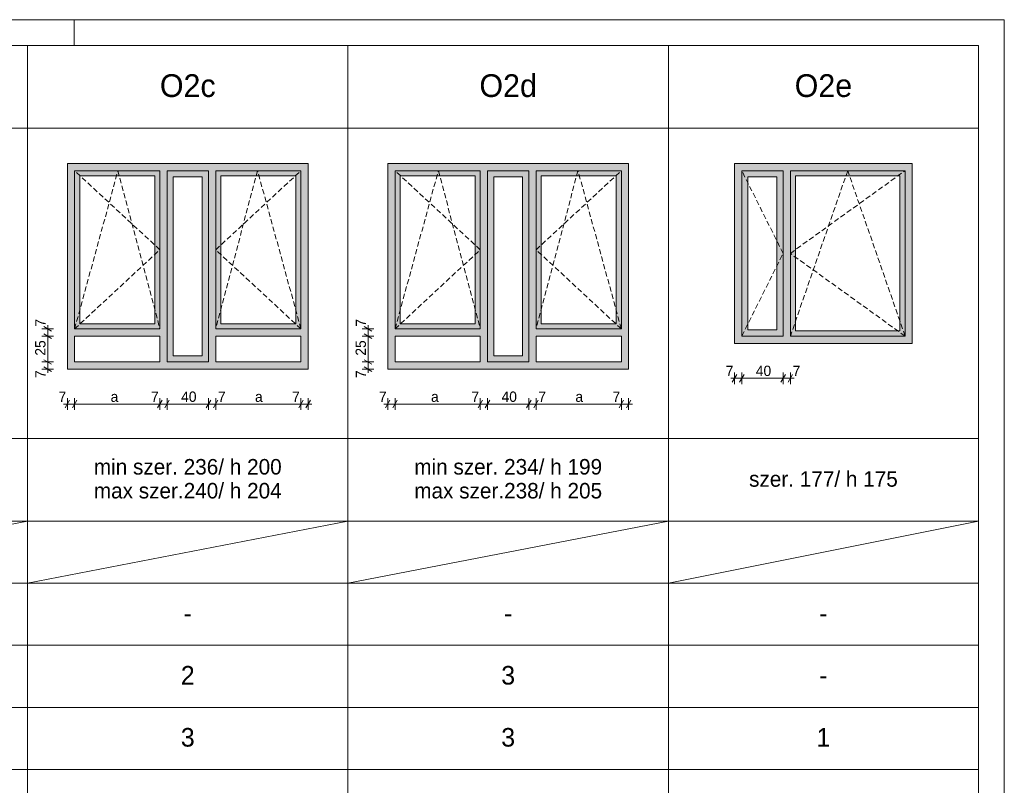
# Model space of a CAD drawing. Extents: x -11111 to 81789, y 5521 to 20371.
# Tile 3 of 13: x 263 to 9789, y 12967 to 20371. Entities that reach past the tile are written whole.
import ezdxf

# ---------------------------------------------------------------- set-up
doc = ezdxf.new("R2010")
doc.units = 0
doc.header["$MEASUREMENT"] = 0
doc.linetypes.add('Krawędzie ukryte', pattern=[75, 50, -25])
for name, color, linetype, lineweight in [('Arch okna_Nr_Pióra__20', 1, 'Continuous', 20), ('Arch okna_Nr_Pióra__5', 7, 'Continuous', 13), ('Arch opisy okien_Nr_Pióra__1', 7, 'Continuous', 25), ('Arch opisy_Nr_Pióra__21', 7, 'Continuous', 13), ('ARCH TABELA_Nr_Pióra__21', 7, 'Continuous', 13), ('Arch wymiary_Nr_Pióra__5', 7, 'Continuous', 13), ('INWENT.ŚCIANY_Nr_Pióra__5', 7, 'Continuous', 13)]:
    doc.layers.add(name, color=color, linetype=linetype, lineweight=lineweight)
for name, color, linetype, lineweight, true_color in [('Arch okna_Nr_Pióra__82', 7, 'Continuous', 20, 0xaaaaaa), ('Arch okna_Nr_Pióra__84', 7, 'Continuous', 15, 0x41c341), ('Arch okna_Nr_Pióra__86', 7, 'Continuous', 20, 0x5879c7)]:
    doc.layers.add(name, color=color, linetype=linetype, lineweight=lineweight, true_color=true_color)
doc.layers.add('Arch wymiary', color=7, linetype='Continuous')
doc.styles.add('GENERATED_STYLE_1', font='txt')
doc.styles.add('GENERATED_STYLE_2', font='txt')
doc.styles.add('GENERATED_STYLE_3', font='txt')
doc.dimstyles.new('GENERATED_STYLE__1', dxfattribs={"dimtxt": 100, "dimasz": 57, "dimexe": 0.18, "dimexo": 0, "dimgap": 0.09, "dimtad": 1, "dimtih": 1, "dimtoh": 1, "dimdec": 0, "dimlfac": 0.1, "dimzin": 0, "dimdsep": 46, "dimtxsty": 'GENERATED_STYLE_1', "dimblk": 'ARROWHEAD_2', "dimblk1": 'ARROWHEAD_2', "dimblk2": 'ARROWHEAD_2', "dimcen": 0.09, "dimclrd": 7, "dimclre": 7, "dimclrt": 7, "dimadec": 0, "dimazin": 0, "dimtfac": 1, "dimtdec": 4, "dimtmove": 0, "dimatfit": 3, "dimfxl": 0, "dimtolj": 1, "dimtzin": 0, "dimarcsym": 0})
doc.dimstyles.new('GENERATED_STYLE__2', dxfattribs={"dimtxt": 100, "dimasz": 57, "dimexe": 0.18, "dimexo": 0, "dimgap": 0.09, "dimtad": 1, "dimdec": 0, "dimlfac": 0.1, "dimzin": 0, "dimdsep": 46, "dimtxsty": 'GENERATED_STYLE_1', "dimblk": 'ARROWHEAD_2', "dimblk1": 'ARROWHEAD_2', "dimblk2": 'ARROWHEAD_2', "dimcen": 0.09, "dimclrd": 7, "dimclre": 7, "dimclrt": 7, "dimadec": 0, "dimazin": 0, "dimtfac": 1, "dimtdec": 4, "dimtmove": 0, "dimatfit": 3, "dimfxl": 0, "dimtolj": 1, "dimtzin": 0, "dimarcsym": 0})

# ---------------------------------------------------------------- blocks, each defined once
blk = doc.blocks.new('*D62')
at = {"layer": 'Arch wymiary_Nr_Pióra__5', "linetype": 'Continuous'}
for p, q in [((745.7, 16691), (702.4, 16616)), ((724.1, 16597.2), (724.1, 16709.7)), ((815.7, 16691), (772.4, 16616)), ((794.1, 16597.2), (794.1, 16709.7)), ((687.4, 16653.5), (724.1, 16653.5)), ((724.1, 16653.5), (794.1, 16653.5))]:
    blk.add_line(p, q, dxfattribs=at)
at = {"layer": 'Arch wymiary_Nr_Pióra__5', "char_height": 100, "attachment_point": 7, "style": 'GENERATED_STYLE_1'}
for s, insert in [('{7}', (638.4, 16673.5)), ('{a}', (1142.6, 16673.5)), ('{7}', (1533.4, 16673.5)), ('{40}', (1825.1, 16673.5)), ('{7}', (2180.8, 16673.5)), ('{a}', (2539.6, 16673.5)), ('{7}', (2898.4, 16673.5))]:
    blk.add_mtext(s, dxfattribs=dict(at, insert=insert))
blk = doc.blocks.new('ARROWHEAD_2')
at = {"color": 0, "linetype": 'Continuous', "lineweight": 0}
for p, q in [((0, 0), (-1, 0)), ((-0.38, -0.66), (0.38, 0.66))]:
    blk.add_line(p, q, dxfattribs=at)
blk = doc.blocks.new('*D63')
at = {"layer": 'Arch wymiary_Nr_Pióra__5', "linetype": 'Continuous'}
for p, q in [((815.7, 16691), (772.4, 16616)), ((794.1, 16597.2), (794.1, 16709.7)), ((1640.7, 16691), (1597.4, 16616)), ((1619.1, 16597.2), (1619.1, 16709.7)), ((794.1, 16653.5), (1619.1, 16653.5))]:
    blk.add_line(p, q, dxfattribs=at)
at = {"layer": 'Arch wymiary_Nr_Pióra__5', "char_height": 100, "attachment_point": 7, "style": 'GENERATED_STYLE_1'}
for s, insert in [('{7}', (638.4, 16673.5)), ('{a}', (1142.6, 16673.5)), ('{7}', (1533.4, 16673.5)), ('{40}', (1825.1, 16673.5)), ('{7}', (2180.8, 16673.5)), ('{a}', (2539.6, 16673.5)), ('{7}', (2898.4, 16673.5))]:
    blk.add_mtext(s, dxfattribs=dict(at, insert=insert))
blk = doc.blocks.new('*D64')
at = {"layer": 'Arch wymiary_Nr_Pióra__5', "linetype": 'Continuous'}
for p, q in [((1640.7, 16691), (1597.4, 16616)), ((1619.1, 16597.2), (1619.1, 16709.7)), ((1710.7, 16691), (1667.4, 16616)), ((1689.1, 16597.2), (1689.1, 16709.7)), ((1619.1, 16653.5), (1689.1, 16653.5))]:
    blk.add_line(p, q, dxfattribs=at)
at = {"layer": 'Arch wymiary_Nr_Pióra__5', "char_height": 100, "attachment_point": 7, "style": 'GENERATED_STYLE_1'}
for s, insert in [('{7}', (638.4, 16673.5)), ('{a}', (1142.6, 16673.5)), ('{7}', (1533.4, 16673.5)), ('{40}', (1825.1, 16673.5)), ('{7}', (2180.8, 16673.5)), ('{a}', (2539.6, 16673.5)), ('{7}', (2898.4, 16673.5))]:
    blk.add_mtext(s, dxfattribs=dict(at, insert=insert))
blk = doc.blocks.new('*D65')
at = {"layer": 'Arch wymiary_Nr_Pióra__5', "linetype": 'Continuous'}
for p, q in [((1710.7, 16691), (1667.4, 16616)), ((1689.1, 16597.2), (1689.1, 16709.7)), ((2110.7, 16691), (2067.4, 16616)), ((2089.1, 16597.2), (2089.1, 16709.7)), ((1689.1, 16653.5), (2089.1, 16653.5))]:
    blk.add_line(p, q, dxfattribs=at)
at = {"layer": 'Arch wymiary_Nr_Pióra__5', "char_height": 100, "attachment_point": 7, "style": 'GENERATED_STYLE_1'}
for s, insert in [('{7}', (638.4, 16673.5)), ('{a}', (1142.6, 16673.5)), ('{7}', (1533.4, 16673.5)), ('{40}', (1825.1, 16673.5)), ('{7}', (2180.8, 16673.5)), ('{a}', (2539.6, 16673.5)), ('{7}', (2898.4, 16673.5))]:
    blk.add_mtext(s, dxfattribs=dict(at, insert=insert))
blk = doc.blocks.new('*D66')
at = {"layer": 'Arch wymiary_Nr_Pióra__5', "linetype": 'Continuous'}
for p, q in [((2110.7, 16691), (2067.4, 16616)), ((2089.1, 16597.2), (2089.1, 16709.7)), ((2180.7, 16691), (2137.4, 16616)), ((2159.1, 16597.2), (2159.1, 16709.7)), ((2089.1, 16653.5), (2159.1, 16653.5))]:
    blk.add_line(p, q, dxfattribs=at)
at = {"layer": 'Arch wymiary_Nr_Pióra__5', "char_height": 100, "attachment_point": 7, "style": 'GENERATED_STYLE_1'}
for s, insert in [('{7}', (638.4, 16673.5)), ('{a}', (1142.6, 16673.5)), ('{7}', (1533.4, 16673.5)), ('{40}', (1825.1, 16673.5)), ('{7}', (2180.8, 16673.5)), ('{a}', (2539.6, 16673.5)), ('{7}', (2898.4, 16673.5))]:
    blk.add_mtext(s, dxfattribs=dict(at, insert=insert))
blk = doc.blocks.new('*D67')
at = {"layer": 'Arch wymiary_Nr_Pióra__5', "linetype": 'Continuous'}
for p, q in [((2180.7, 16691), (2137.4, 16616)), ((2159.1, 16597.2), (2159.1, 16709.7)), ((3005.7, 16691), (2962.4, 16616)), ((2984.1, 16597.2), (2984.1, 16709.7)), ((2159.1, 16653.5), (2984.1, 16653.5))]:
    blk.add_line(p, q, dxfattribs=at)
at = {"layer": 'Arch wymiary_Nr_Pióra__5', "char_height": 100, "attachment_point": 7, "style": 'GENERATED_STYLE_1'}
for s, insert in [('{7}', (638.4, 16673.5)), ('{a}', (1142.6, 16673.5)), ('{7}', (1533.4, 16673.5)), ('{40}', (1825.1, 16673.5)), ('{7}', (2180.8, 16673.5)), ('{a}', (2539.6, 16673.5)), ('{7}', (2898.4, 16673.5))]:
    blk.add_mtext(s, dxfattribs=dict(at, insert=insert))
blk = doc.blocks.new('*D68')
at = {"layer": 'Arch wymiary_Nr_Pióra__5', "linetype": 'Continuous'}
for p, q in [((3005.7, 16691), (2962.4, 16616)), ((2984.1, 16597.2), (2984.1, 16709.7)), ((3032.4, 16616), (3075.7, 16691)), ((3054.1, 16597.2), (3054.1, 16709.7)), ((2984.1, 16653.5), (3054.1, 16653.5)), ((3054.1, 16653.5), (3090.8, 16653.5))]:
    blk.add_line(p, q, dxfattribs=at)
at = {"layer": 'Arch wymiary_Nr_Pióra__5', "char_height": 100, "attachment_point": 7, "style": 'GENERATED_STYLE_1'}
for s, insert in [('{7}', (638.4, 16673.5)), ('{a}', (1142.6, 16673.5)), ('{7}', (1533.4, 16673.5)), ('{40}', (1825.1, 16673.5)), ('{7}', (2180.8, 16673.5)), ('{a}', (2539.6, 16673.5)), ('{7}', (2898.4, 16673.5))]:
    blk.add_mtext(s, dxfattribs=dict(at, insert=insert))
blk = doc.blocks.new('*D69')
at = {"layer": 'Arch wymiary_Nr_Pióra__5', "linetype": 'Continuous'}
for p, q in [((590.2, 17060.6), (477.7, 17060.6)), ((496.5, 17082.3), (571.5, 17039)), ((534, 16990.6), (534, 17060.6)), ((590.2, 16990.6), (477.7, 16990.6)), ((496.5, 17012.3), (571.5, 16969)), ((534, 16954), (534, 16990.6))]:
    blk.add_line(p, q, dxfattribs=at)
at = {"layer": 'Arch wymiary_Nr_Pióra__5', "char_height": 100, "attachment_point": 7, "rotation": 90, "style": 'GENERATED_STYLE_1'}
for s, insert in [('{7}', (514, 17402.3)), ('{25}', (514, 17121.6)), ('{7}', (514, 16905))]:
    blk.add_mtext(s, dxfattribs=dict(at, insert=insert))
blk = doc.blocks.new('*D70')
at = {"layer": 'Arch wymiary_Nr_Pióra__5', "linetype": 'Continuous'}
for p, q in [((590.2, 17310.6), (477.7, 17310.6)), ((496.5, 17332.3), (571.5, 17289)), ((534, 17060.6), (534, 17310.6)), ((590.2, 17060.6), (477.7, 17060.6)), ((496.5, 17082.3), (571.5, 17039))]:
    blk.add_line(p, q, dxfattribs=at)
at = {"layer": 'Arch wymiary_Nr_Pióra__5', "char_height": 100, "attachment_point": 7, "rotation": 90, "style": 'GENERATED_STYLE_1'}
for s, insert in [('{7}', (514, 17402.3)), ('{25}', (514, 17121.6)), ('{7}', (514, 16905))]:
    blk.add_mtext(s, dxfattribs=dict(at, insert=insert))
blk = doc.blocks.new('*D71')
at = {"layer": 'Arch wymiary_Nr_Pióra__5', "linetype": 'Continuous'}
for p, q in [((590.2, 17380.6), (477.7, 17380.6)), ((571.5, 17359), (496.5, 17402.3)), ((534, 17380.6), (534, 17417.3)), ((534, 17310.6), (534, 17380.6)), ((590.2, 17310.6), (477.7, 17310.6)), ((496.5, 17332.3), (571.5, 17289))]:
    blk.add_line(p, q, dxfattribs=at)
at = {"layer": 'Arch wymiary_Nr_Pióra__5', "char_height": 100, "attachment_point": 7, "rotation": 90, "style": 'GENERATED_STYLE_1'}
for s, insert in [('{7}', (514, 17402.3)), ('{25}', (514, 17121.6)), ('{7}', (514, 16905))]:
    blk.add_mtext(s, dxfattribs=dict(at, insert=insert))
blk = doc.blocks.new('*D72')
at = {"layer": 'Arch wymiary_Nr_Pióra__5', "linetype": 'Continuous'}
for p, q in [((3845.7, 16691), (3802.4, 16616)), ((3824.1, 16597.2), (3824.1, 16709.7)), ((3915.7, 16691), (3872.4, 16616)), ((3894.1, 16597.2), (3894.1, 16709.7)), ((3787.4, 16653.5), (3824.1, 16653.5)), ((3824.1, 16653.5), (3894.1, 16653.5))]:
    blk.add_line(p, q, dxfattribs=at)
at = {"layer": 'Arch wymiary_Nr_Pióra__5', "char_height": 100, "attachment_point": 7, "style": 'GENERATED_STYLE_1'}
for s, insert in [('{7}', (3738.4, 16673.5)), ('{a}', (4242.6, 16673.5)), ('{7}', (4633.4, 16673.5)), ('{40}', (4925.1, 16673.5)), ('{7}', (5280.8, 16673.5)), ('{a}', (5639.6, 16673.5)), ('{7}', (5998.4, 16673.5))]:
    blk.add_mtext(s, dxfattribs=dict(at, insert=insert))
blk = doc.blocks.new('*D73')
at = {"layer": 'Arch wymiary_Nr_Pióra__5', "linetype": 'Continuous'}
for p, q in [((3915.7, 16691), (3872.4, 16616)), ((3894.1, 16597.2), (3894.1, 16709.7)), ((4740.7, 16691), (4697.4, 16616)), ((4719.1, 16597.2), (4719.1, 16709.7)), ((3894.1, 16653.5), (4719.1, 16653.5))]:
    blk.add_line(p, q, dxfattribs=at)
at = {"layer": 'Arch wymiary_Nr_Pióra__5', "char_height": 100, "attachment_point": 7, "style": 'GENERATED_STYLE_1'}
for s, insert in [('{7}', (3738.4, 16673.5)), ('{a}', (4242.6, 16673.5)), ('{7}', (4633.4, 16673.5)), ('{40}', (4925.1, 16673.5)), ('{7}', (5280.8, 16673.5)), ('{a}', (5639.6, 16673.5)), ('{7}', (5998.4, 16673.5))]:
    blk.add_mtext(s, dxfattribs=dict(at, insert=insert))
blk = doc.blocks.new('*D74')
at = {"layer": 'Arch wymiary_Nr_Pióra__5', "linetype": 'Continuous'}
for p, q in [((4740.7, 16691), (4697.4, 16616)), ((4719.1, 16597.2), (4719.1, 16709.7)), ((4810.7, 16691), (4767.4, 16616)), ((4789.1, 16597.2), (4789.1, 16709.7)), ((4719.1, 16653.5), (4789.1, 16653.5))]:
    blk.add_line(p, q, dxfattribs=at)
at = {"layer": 'Arch wymiary_Nr_Pióra__5', "char_height": 100, "attachment_point": 7, "style": 'GENERATED_STYLE_1'}
for s, insert in [('{7}', (3738.4, 16673.5)), ('{a}', (4242.6, 16673.5)), ('{7}', (4633.4, 16673.5)), ('{40}', (4925.1, 16673.5)), ('{7}', (5280.8, 16673.5)), ('{a}', (5639.6, 16673.5)), ('{7}', (5998.4, 16673.5))]:
    blk.add_mtext(s, dxfattribs=dict(at, insert=insert))
blk = doc.blocks.new('*D75')
at = {"layer": 'Arch wymiary_Nr_Pióra__5', "linetype": 'Continuous'}
for p, q in [((4810.7, 16691), (4767.4, 16616)), ((4789.1, 16597.2), (4789.1, 16709.7)), ((5210.7, 16691), (5167.4, 16616)), ((5189.1, 16597.2), (5189.1, 16709.7)), ((4789.1, 16653.5), (5189.1, 16653.5))]:
    blk.add_line(p, q, dxfattribs=at)
at = {"layer": 'Arch wymiary_Nr_Pióra__5', "char_height": 100, "attachment_point": 7, "style": 'GENERATED_STYLE_1'}
for s, insert in [('{7}', (3738.4, 16673.5)), ('{a}', (4242.6, 16673.5)), ('{7}', (4633.4, 16673.5)), ('{40}', (4925.1, 16673.5)), ('{7}', (5280.8, 16673.5)), ('{a}', (5639.6, 16673.5)), ('{7}', (5998.4, 16673.5))]:
    blk.add_mtext(s, dxfattribs=dict(at, insert=insert))
blk = doc.blocks.new('*D76')
at = {"layer": 'Arch wymiary_Nr_Pióra__5', "linetype": 'Continuous'}
for p, q in [((5210.7, 16691), (5167.4, 16616)), ((5189.1, 16597.2), (5189.1, 16709.7)), ((5280.7, 16691), (5237.4, 16616)), ((5259.1, 16597.2), (5259.1, 16709.7)), ((5189.1, 16653.5), (5259.1, 16653.5))]:
    blk.add_line(p, q, dxfattribs=at)
at = {"layer": 'Arch wymiary_Nr_Pióra__5', "char_height": 100, "attachment_point": 7, "style": 'GENERATED_STYLE_1'}
for s, insert in [('{7}', (3738.4, 16673.5)), ('{a}', (4242.6, 16673.5)), ('{7}', (4633.4, 16673.5)), ('{40}', (4925.1, 16673.5)), ('{7}', (5280.8, 16673.5)), ('{a}', (5639.6, 16673.5)), ('{7}', (5998.4, 16673.5))]:
    blk.add_mtext(s, dxfattribs=dict(at, insert=insert))
blk = doc.blocks.new('*D77')
at = {"layer": 'Arch wymiary_Nr_Pióra__5', "linetype": 'Continuous'}
for p, q in [((5280.7, 16691), (5237.4, 16616)), ((5259.1, 16597.2), (5259.1, 16709.7)), ((6105.7, 16691), (6062.4, 16616)), ((6084.1, 16597.2), (6084.1, 16709.7)), ((5259.1, 16653.5), (6084.1, 16653.5))]:
    blk.add_line(p, q, dxfattribs=at)
at = {"layer": 'Arch wymiary_Nr_Pióra__5', "char_height": 100, "attachment_point": 7, "style": 'GENERATED_STYLE_1'}
for s, insert in [('{7}', (3738.4, 16673.5)), ('{a}', (4242.6, 16673.5)), ('{7}', (4633.4, 16673.5)), ('{40}', (4925.1, 16673.5)), ('{7}', (5280.8, 16673.5)), ('{a}', (5639.6, 16673.5)), ('{7}', (5998.4, 16673.5))]:
    blk.add_mtext(s, dxfattribs=dict(at, insert=insert))
blk = doc.blocks.new('*D78')
at = {"layer": 'Arch wymiary_Nr_Pióra__5', "linetype": 'Continuous'}
for p, q in [((6105.7, 16691), (6062.4, 16616)), ((6084.1, 16597.2), (6084.1, 16709.7)), ((6132.4, 16616), (6175.7, 16691)), ((6154.1, 16597.2), (6154.1, 16709.7)), ((6084.1, 16653.5), (6154.1, 16653.5)), ((6154.1, 16653.5), (6190.8, 16653.5))]:
    blk.add_line(p, q, dxfattribs=at)
at = {"layer": 'Arch wymiary_Nr_Pióra__5', "char_height": 100, "attachment_point": 7, "style": 'GENERATED_STYLE_1'}
for s, insert in [('{7}', (3738.4, 16673.5)), ('{a}', (4242.6, 16673.5)), ('{7}', (4633.4, 16673.5)), ('{40}', (4925.1, 16673.5)), ('{7}', (5280.8, 16673.5)), ('{a}', (5639.6, 16673.5)), ('{7}', (5998.4, 16673.5))]:
    blk.add_mtext(s, dxfattribs=dict(at, insert=insert))
blk = doc.blocks.new('*D79')
at = {"layer": 'Arch wymiary_Nr_Pióra__5', "linetype": 'Continuous'}
for p, q in [((3690.2, 17060.6), (3577.7, 17060.6)), ((3596.5, 17082.3), (3671.5, 17039)), ((3634, 16990.6), (3634, 17060.6)), ((3690.2, 16990.6), (3577.7, 16990.6)), ((3596.5, 17012.3), (3671.5, 16969)), ((3634, 16954), (3634, 16990.6))]:
    blk.add_line(p, q, dxfattribs=at)
at = {"layer": 'Arch wymiary_Nr_Pióra__5', "char_height": 100, "attachment_point": 7, "rotation": 90, "style": 'GENERATED_STYLE_1'}
for s, insert in [('{7}', (3614, 17402.3)), ('{25}', (3614, 17121.6)), ('{7}', (3614, 16905))]:
    blk.add_mtext(s, dxfattribs=dict(at, insert=insert))
blk = doc.blocks.new('*D80')
at = {"layer": 'Arch wymiary_Nr_Pióra__5', "linetype": 'Continuous'}
for p, q in [((3690.2, 17310.6), (3577.7, 17310.6)), ((3596.5, 17332.3), (3671.5, 17289)), ((3634, 17060.6), (3634, 17310.6)), ((3690.2, 17060.6), (3577.7, 17060.6)), ((3596.5, 17082.3), (3671.5, 17039))]:
    blk.add_line(p, q, dxfattribs=at)
at = {"layer": 'Arch wymiary_Nr_Pióra__5', "char_height": 100, "attachment_point": 7, "rotation": 90, "style": 'GENERATED_STYLE_1'}
for s, insert in [('{7}', (3614, 17402.3)), ('{25}', (3614, 17121.6)), ('{7}', (3614, 16905))]:
    blk.add_mtext(s, dxfattribs=dict(at, insert=insert))
blk = doc.blocks.new('*D81')
at = {"layer": 'Arch wymiary_Nr_Pióra__5', "linetype": 'Continuous'}
for p, q in [((3690.2, 17380.6), (3577.7, 17380.6)), ((3671.5, 17359), (3596.5, 17402.3)), ((3634, 17380.6), (3634, 17417.3)), ((3634, 17310.6), (3634, 17380.6)), ((3690.2, 17310.6), (3577.7, 17310.6)), ((3596.5, 17332.3), (3671.5, 17289))]:
    blk.add_line(p, q, dxfattribs=at)
at = {"layer": 'Arch wymiary_Nr_Pióra__5', "char_height": 100, "attachment_point": 7, "rotation": 90, "style": 'GENERATED_STYLE_1'}
for s, insert in [('{7}', (3614, 17402.3)), ('{25}', (3614, 17121.6)), ('{7}', (3614, 16905))]:
    blk.add_mtext(s, dxfattribs=dict(at, insert=insert))
blk = doc.blocks.new('*D82')
at = {"layer": 'Arch wymiary_Nr_Pióra__5', "linetype": 'Continuous'}
for p, q in [((7179.1, 16847.2), (7179.1, 16959.7)), ((7249.1, 16847.2), (7249.1, 16959.7)), ((7142.4, 16903.5), (7179.1, 16903.5)), ((7200.7, 16941), (7157.4, 16866)), ((7179.1, 16903.5), (7249.1, 16903.5)), ((7270.7, 16941), (7227.4, 16866))]:
    blk.add_line(p, q, dxfattribs=at)
at = {"layer": 'Arch wymiary_Nr_Pióra__5', "char_height": 100, "attachment_point": 7, "style": 'GENERATED_STYLE_1'}
for s, insert in [('{7}', (7093.4, 16923.5)), ('{40}', (7385.1, 16923.5)), ('{7}', (7740.8, 16923.5))]:
    blk.add_mtext(s, dxfattribs=dict(at, insert=insert))
blk = doc.blocks.new('*D83')
at = {"layer": 'Arch wymiary_Nr_Pióra__5', "linetype": 'Continuous'}
for p, q in [((7249.1, 16847.2), (7249.1, 16959.7)), ((7649.1, 16847.2), (7649.1, 16959.7)), ((7270.7, 16941), (7227.4, 16866)), ((7249.1, 16903.5), (7649.1, 16903.5)), ((7670.7, 16941), (7627.4, 16866))]:
    blk.add_line(p, q, dxfattribs=at)
at = {"layer": 'Arch wymiary_Nr_Pióra__5', "char_height": 100, "attachment_point": 7, "style": 'GENERATED_STYLE_1'}
for s, insert in [('{7}', (7093.4, 16923.5)), ('{40}', (7385.1, 16923.5)), ('{7}', (7740.8, 16923.5))]:
    blk.add_mtext(s, dxfattribs=dict(at, insert=insert))
blk = doc.blocks.new('*D84')
at = {"layer": 'Arch wymiary_Nr_Pióra__5', "linetype": 'Continuous'}
for p, q in [((7649.1, 16847.2), (7649.1, 16959.7)), ((7719.1, 16847.2), (7719.1, 16959.7)), ((7670.7, 16941), (7627.4, 16866)), ((7649.1, 16903.5), (7719.1, 16903.5)), ((7697.4, 16866), (7740.7, 16941)), ((7719.1, 16903.5), (7755.8, 16903.5))]:
    blk.add_line(p, q, dxfattribs=at)
at = {"layer": 'Arch wymiary_Nr_Pióra__5', "char_height": 100, "attachment_point": 7, "style": 'GENERATED_STYLE_1'}
for s, insert in [('{7}', (7093.4, 16923.5)), ('{40}', (7385.1, 16923.5)), ('{7}', (7740.8, 16923.5))]:
    blk.add_mtext(s, dxfattribs=dict(at, insert=insert))

msp = doc.modelspace()

# ---------------------------------------------------------------- hatches: boundary and pattern name
at = {"layer": 'Arch okna_Nr_Pióra__20', "linetype": 'Continuous'}
h = msp.add_hatch(color=256, dxfattribs=at)
h.paths.add_polyline_path([(1689.1, 17060.6), (2089.1, 17060.6), (2089.1, 18910.6), (1689.1, 18910.6)], flags=0)
h.paths.add_polyline_path([(1749.1, 18850.6), (1749.1, 17120.6), (2029.1, 17120.6), (2029.1, 18850.6)], flags=0)
at = {"layer": 'Arch okna_Nr_Pióra__82', "linetype": 'Continuous'}
h = msp.add_hatch(color=256, dxfattribs=at)
h.paths.add_polyline_path([(724.1, 16990.6), (3054.1, 16990.6), (3054.1, 18980.6), (724.1, 18980.6)], flags=0)
h.paths.add_polyline_path([(1619.1, 17060.6), (794.1, 17060.6), (794.1, 17310.6), (1619.1, 17310.6)], flags=0)
h.paths.add_polyline_path([(1569.1, 17430.6), (844.1, 17430.6), (844.1, 18860.6), (1569.1, 18860.6)], flags=0)
h.paths.add_polyline_path([(2089.1, 17060.6), (1689.1, 17060.6), (1689.1, 18910.6), (2089.1, 18910.6)], flags=0)
h.paths.add_polyline_path([(2159.1, 17310.6), (2984.1, 17310.6), (2984.1, 17060.6), (2159.1, 17060.6)], flags=0)
h.paths.add_polyline_path([(2934.1, 17430.6), (2209.1, 17430.6), (2209.1, 18860.6), (2934.1, 18860.6)], flags=0)
h = msp.add_hatch(color=256, dxfattribs=at)
h.paths.add_polyline_path([(3824.1, 16990.6), (6154.1, 16990.6), (6154.1, 18980.6), (3824.1, 18980.6)], flags=0)
h.paths.add_polyline_path([(4719.1, 17060.6), (3894.1, 17060.6), (3894.1, 17310.6), (4719.1, 17310.6)], flags=0)
h.paths.add_polyline_path([(4669.1, 17430.6), (3944.1, 17430.6), (3944.1, 18860.6), (4669.1, 18860.6)], flags=0)
h.paths.add_polyline_path([(5189.1, 17060.6), (4789.1, 17060.6), (4789.1, 18910.6), (5189.1, 18910.6)], flags=0)
h.paths.add_polyline_path([(5259.1, 17310.6), (6084.1, 17310.6), (6084.1, 17060.6), (5259.1, 17060.6)], flags=0)
h.paths.add_polyline_path([(6034.1, 17430.6), (5309.1, 17430.6), (5309.1, 18860.6), (6034.1, 18860.6)], flags=0)
h = msp.add_hatch(color=256, dxfattribs=at)
h.paths.add_polyline_path([(8899.1, 17240.6), (8899.1, 18980.6), (7179.1, 18980.6), (7179.1, 17240.6)], flags=0)
h.paths.add_polyline_path([(7649.1, 17310.6), (7249.1, 17310.6), (7249.1, 18910.6), (7649.1, 18910.6)], flags=0)
h.paths.add_polyline_path([(8779.1, 17360.6), (7769.1, 17360.6), (7769.1, 18860.6), (8779.1, 18860.6)], flags=0)
at = {"layer": 'Arch okna_Nr_Pióra__84', "linetype": 'Continuous'}
h = msp.add_hatch(color=256, dxfattribs=at)
h.paths.add_polyline_path([(7249.1, 17310.6), (7649.1, 17310.6), (7649.1, 18910.6), (7249.1, 18910.6)], flags=0)
h.paths.add_polyline_path([(7309.1, 18850.6), (7309.1, 17370.6), (7589.1, 17370.6), (7589.1, 18850.6)], flags=0)
at = {"layer": 'Arch okna_Nr_Pióra__86', "linetype": 'Continuous'}
h = msp.add_hatch(color=256, dxfattribs=at)
h.paths.add_polyline_path([(4789.1, 17060.6), (5189.1, 17060.6), (5189.1, 18910.6), (4789.1, 18910.6)], flags=0)
h.paths.add_polyline_path([(4849.1, 18850.6), (4849.1, 17120.6), (5129.1, 17120.6), (5129.1, 18850.6)], flags=0)

# ---------------------------------------------------------------- linework, layer by layer
at = {"layer": 'Arch okna_Nr_Pióra__5', "linetype": 'Krawędzie ukryte'}
for p, q in [((1619.1, 18145.6), (794.1, 18910.6)), ((794.1, 17380.6), (1214.1, 18910.6)), ((1214.1, 18910.6), (1619.1, 17380.6)), ((2564.1, 18910.6), (2159.1, 17380.6)), ((2159.1, 18145.6), (2984.1, 18910.6)), ((2984.1, 17380.6), (2564.1, 18910.6)), ((4719.1, 18145.6), (3894.1, 18910.6)), ((3894.1, 17380.6), (4314.1, 18910.6)), ((4314.1, 18910.6), (4719.1, 17380.6)), ((5664.1, 18910.6), (5259.1, 17380.6)), ((5259.1, 18145.6), (6084.1, 18910.6)), ((6084.1, 17380.6), (5664.1, 18910.6)), ((7649.1, 18110.6), (7249.1, 18910.6)), ((7719.1, 18110.6), (8829.1, 18910.6)), ((8274.1, 18910.6), (7719.1, 17310.6)), ((8829.1, 17310.6), (8274.1, 18910.6)), ((794.1, 17380.6), (1619.1, 18145.6)), ((2984.1, 17380.6), (2159.1, 18145.6)), ((3894.1, 17380.6), (4719.1, 18145.6)), ((6084.1, 17380.6), (5259.1, 18145.6)), ((7249.1, 17310.6), (7649.1, 18110.6)), ((8829.1, 17310.6), (7719.1, 18110.6))]:
    msp.add_line(p, q, dxfattribs=at)
at = {"layer": 'Arch okna_Nr_Pióra__5', "linetype": 'Continuous'}
for p, q in [((794.1, 18910.6), (1619.1, 18910.6)), ((794.1, 18910.6), (794.1, 17380.6)), ((1619.1, 17380.6), (1619.1, 18910.6)), ((1689.1, 18910.6), (2089.1, 18910.6)), ((1689.1, 17060.6), (1689.1, 18910.6)), ((2089.1, 17060.6), (2089.1, 18910.6)), ((2159.1, 17380.6), (2159.1, 18910.6)), ((2159.1, 18910.6), (2984.1, 18910.6)), ((2984.1, 18910.6), (2984.1, 17380.6)), ((3894.1, 18910.6), (4719.1, 18910.6)), ((3894.1, 18910.6), (3894.1, 17380.6)), ((4719.1, 17380.6), (4719.1, 18910.6)), ((4789.1, 18910.6), (5189.1, 18910.6)), ((4789.1, 17060.6), (4789.1, 18910.6)), ((5189.1, 17060.6), (5189.1, 18910.6)), ((5259.1, 17380.6), (5259.1, 18910.6)), ((5259.1, 18910.6), (6084.1, 18910.6)), ((6084.1, 18910.6), (6084.1, 17380.6)), ((7249.1, 18910.6), (7649.1, 18910.6)), ((7249.1, 17310.6), (7249.1, 18910.6)), ((7649.1, 17310.6), (7649.1, 18910.6)), ((7719.1, 18910.6), (8829.1, 18910.6)), ((7719.1, 17310.6), (7719.1, 18910.6)), ((8829.1, 18910.6), (8829.1, 17310.6)), ((844.1, 18860.6), (1569.1, 18860.6)), ((844.1, 18860.6), (844.1, 17430.6)), ((1569.1, 17430.6), (1569.1, 18860.6)), ((1749.1, 18850.6), (2029.1, 18850.6)), ((1749.1, 17120.6), (1749.1, 18850.6)), ((2029.1, 17120.6), (2029.1, 18850.6)), ((2209.1, 17430.6), (2209.1, 18860.6)), ((2209.1, 18860.6), (2934.1, 18860.6)), ((2934.1, 18860.6), (2934.1, 17430.6)), ((3944.1, 18860.6), (4669.1, 18860.6)), ((3944.1, 18860.6), (3944.1, 17430.6)), ((4669.1, 17430.6), (4669.1, 18860.6)), ((4849.1, 18850.6), (5129.1, 18850.6)), ((4849.1, 17120.6), (4849.1, 18850.6)), ((5129.1, 17120.6), (5129.1, 18850.6)), ((5309.1, 17430.6), (5309.1, 18860.6)), ((5309.1, 18860.6), (6034.1, 18860.6)), ((6034.1, 18860.6), (6034.1, 17430.6)), ((7309.1, 17370.6), (7309.1, 18850.6)), ((7309.1, 18850.6), (7589.1, 18850.6)), ((7589.1, 17370.6), (7589.1, 18850.6)), ((7769.1, 17360.6), (7769.1, 18860.6)), ((7769.1, 18860.6), (8779.1, 18860.6)), ((8779.1, 18860.6), (8779.1, 17360.6)), ((794.1, 17380.6), (1619.1, 17380.6)), ((844.1, 17430.6), (1569.1, 17430.6)), ((2159.1, 17380.6), (2984.1, 17380.6)), ((2209.1, 17430.6), (2934.1, 17430.6)), ((3894.1, 17380.6), (4719.1, 17380.6)), ((3944.1, 17430.6), (4669.1, 17430.6)), ((5259.1, 17380.6), (6084.1, 17380.6)), ((5309.1, 17430.6), (6034.1, 17430.6)), ((7309.1, 17370.6), (7589.1, 17370.6)), ((7769.1, 17360.6), (8779.1, 17360.6)), ((794.1, 17310.6), (794.1, 17060.6)), ((794.1, 17310.6), (1619.1, 17310.6)), ((1619.1, 17060.6), (1619.1, 17310.6)), ((2159.1, 17060.6), (2159.1, 17310.6)), ((2159.1, 17310.6), (2984.1, 17310.6)), ((2984.1, 17310.6), (2984.1, 17060.6)), ((3894.1, 17310.6), (3894.1, 17060.6)), ((3894.1, 17310.6), (4719.1, 17310.6)), ((4719.1, 17060.6), (4719.1, 17310.6)), ((5259.1, 17060.6), (5259.1, 17310.6)), ((5259.1, 17310.6), (6084.1, 17310.6)), ((6084.1, 17310.6), (6084.1, 17060.6)), ((7249.1, 17310.6), (7649.1, 17310.6)), ((7719.1, 17310.6), (8829.1, 17310.6)), ((794.1, 17060.6), (1619.1, 17060.6)), ((1689.1, 17060.6), (2089.1, 17060.6)), ((1749.1, 17120.6), (2029.1, 17120.6)), ((2159.1, 17060.6), (2984.1, 17060.6)), ((3894.1, 17060.6), (4719.1, 17060.6)), ((4789.1, 17060.6), (5189.1, 17060.6)), ((4849.1, 17120.6), (5129.1, 17120.6)), ((5259.1, 17060.6), (6084.1, 17060.6))]:
    msp.add_line(p, q, dxfattribs=at)
at = {"layer": 'Arch opisy_Nr_Pióra__21', "linetype": 'Continuous'}
for p, q in [((-9610.9, 20120.6), (9539.1, 20120.6)), ((339.1, 20120.6), (339.1, 8676.2)), ((3439.1, 20120.6), (3439.1, 8676.2)), ((6539.1, 20120.6), (6539.1, 8676.2)), ((9539.1, 5770.6), (9539.1, 20120.6)), ((-9610.9, 19320.6), (9539.1, 19320.6)), ((-9610.9, 16320.6), (9539.1, 16320.6)), ((-9610.9, 15520.6), (9539.1, 15520.6)), ((-2760.9, 14920.6), (339.1, 15520.6)), ((339.1, 14920.6), (3439.1, 15520.6)), ((3439.1, 14920.6), (6539.1, 15520.6)), ((6539.1, 14920.6), (9539.1, 15520.6)), ((-9610.9, 14920.6), (9539.1, 14920.6)), ((-9610.9, 14320.6), (9539.1, 14320.6)), ((-9610.9, 13720.6), (9539.1, 13720.6)), ((-9610.9, 13120.6), (9539.1, 13120.6))]:
    msp.add_line(p, q, dxfattribs=at)
at = {"layer": 'ARCH TABELA_Nr_Pióra__21', "linetype": 'Continuous'}
for p, q in [((-11110.9, 20370.6), (9789.1, 20370.6)), ((789.1, 20120.6), (789.1, 20370.6)), ((789.1, 20120.6), (789.1, 20370.6)), ((789.1, 20120.6), (789.1, 20370.6)), ((9789.1, 20370.6), (9789.1, 5520.6))]:
    msp.add_line(p, q, dxfattribs=at)
at = {"layer": 'INWENT.ŚCIANY_Nr_Pióra__5', "linetype": 'Continuous'}
for p, q in [((724.1, 18980.6), (724.1, 16990.6)), ((724.1, 18980.6), (3054.1, 18980.6)), ((3054.1, 18980.6), (3054.1, 16990.6)), ((3824.1, 18980.6), (3824.1, 16990.6)), ((3824.1, 18980.6), (6154.1, 18980.6)), ((6154.1, 18980.6), (6154.1, 16990.6)), ((7179.1, 18980.6), (8899.1, 18980.6)), ((7179.1, 18980.6), (7179.1, 17240.6)), ((8899.1, 18980.6), (8899.1, 17240.6)), ((7179.1, 17240.6), (8899.1, 17240.6)), ((724.1, 16990.6), (3054.1, 16990.6)), ((3824.1, 16990.6), (6154.1, 16990.6))]:
    msp.add_line(p, q, dxfattribs=at)

# ---------------------------------------------------------------- texts
at = {"layer": 'Arch opisy okien_Nr_Pióra__1', "linetype": 'Continuous', "attachment_point": 2}
for s, insert, char_height, style in [('{O2c}', (1889.1, 19843.2), 220, 'GENERATED_STYLE_3'), ('{O2d}', (4989.1, 19843.2), 220, 'GENERATED_STYLE_3'), ('{O2e}', (8039.1, 19843.2), 220, 'GENERATED_STYLE_3'), ('{szer. 177/ h 175 }', (8039.1, 16004.2), 150, 'GENERATED_STYLE_2'), ('{-}', (1889.1, 14720.9), 180, 'GENERATED_STYLE_2'), ('{-}', (4989.1, 14720.9), 180, 'GENERATED_STYLE_2'), ('{-}', (8039.1, 14720.9), 180, 'GENERATED_STYLE_2'), ('{2}', (1889.1, 14120.9), 180, 'GENERATED_STYLE_2'), ('{3}', (4989.1, 14120.9), 180, 'GENERATED_STYLE_2'), ('{-}', (8039.1, 14120.9), 180, 'GENERATED_STYLE_2'), ('{3}', (1889.1, 13520.9), 180, 'GENERATED_STYLE_2'), ('{3}', (4989.1, 13520.9), 180, 'GENERATED_STYLE_2'), ('{1}', (8039.1, 13520.9), 180, 'GENERATED_STYLE_2')]:
    msp.add_mtext(s, dxfattribs=dict(at, insert=insert, char_height=char_height, style=style))
at = {"layer": 'Arch opisy okien_Nr_Pióra__1', "linetype": 'Continuous', "char_height": 150, "width": 2370.8, "attachment_point": 2, "style": 'GENERATED_STYLE_2'}
for s, insert, line_spacing_factor in [('{min szer. 236/ h 200\\Pmax szer.240/ h 204 }', (1889.1, 16122.1), 0.9248), ('{min szer. 234/ h 199\\Pmax szer.238/ h 205 }', (4989.1, 16122.1), 0.925173)]:
    msp.add_mtext(s, dxfattribs=dict(at, insert=insert, line_spacing_factor=line_spacing_factor))

# ---------------------------------------------------------------- dimensions: what is measured, and where the dimension line sits
at = {"layer": 'Arch wymiary', "linetype": 'Continuous'}
for base, p1, p2, picture, middle in [((534, 16990.6), (724.1, 16990.6), (794.1, 17060.6), '*D69', (464, 16942.9)), ((534, 16990.6), (794.1, 17060.6), (794.1, 17310.6), '*D70', (464, 17197.5)), ((534, 16990.6), (794.1, 17310.6), (794.1, 17380.6), '*D71', (464, 17440.2)), ((3634, 16990.6), (3824.1, 16990.6), (3894.1, 17060.6), '*D79', (3564, 16942.9)), ((3634, 16990.6), (3894.1, 17060.6), (3894.1, 17310.6), '*D80', (3564, 17197.5)), ((3634, 16990.6), (3894.1, 17310.6), (3894.1, 17380.6), '*D81', (3564, 17440.2))]:
    dim = msp.add_linear_dim(base=base, p1=p1, p2=p2, angle=90, dimstyle='GENERATED_STYLE__2', dxfattribs=at)
    dim.commit()
    dim.dimension.update_dxf_attribs({"geometry": picture, "text_midpoint": middle})
for base, p1, p2, picture, middle in [((7179.1, 16903.5), (7179.1, 17240.6), (7249.1, 17310.6), '*D82', (7131.4, 16973.5)), ((7179.1, 16903.5), (7249.1, 17310.6), (7649.1, 17310.6), '*D83', (7461, 16973.5)), ((7179.1, 16903.5), (7649.1, 17310.6), (7719.1, 17310.6), '*D84', (7778.7, 16973.5)), ((724.1, 16653.5), (724.1, 16990.6), (794.1, 17060.6), '*D62', (676.4, 16723.5)), ((724.1, 16653.5), (1619.1, 17060.6), (1689.1, 17060.6), '*D64', (1571.4, 16723.5)), ((724.1, 16653.5), (1689.1, 17060.6), (2089.1, 17060.6), '*D65', (1901, 16723.5)), ((724.1, 16653.5), (2089.1, 17060.6), (2159.1, 17060.6), '*D66', (2218.7, 16723.5)), ((724.1, 16653.5), (2984.1, 17060.6), (3054.1, 16990.6), '*D68', (2936.4, 16723.5)), ((3824.1, 16653.5), (3824.1, 16990.6), (3894.1, 17060.6), '*D72', (3776.4, 16723.5)), ((3824.1, 16653.5), (4719.1, 17060.6), (4789.1, 17060.6), '*D74', (4671.4, 16723.5)), ((3824.1, 16653.5), (4789.1, 17060.6), (5189.1, 17060.6), '*D75', (5001, 16723.5)), ((3824.1, 16653.5), (5189.1, 17060.6), (5259.1, 17060.6), '*D76', (5318.7, 16723.5)), ((3824.1, 16653.5), (6084.1, 17060.6), (6154.1, 16990.6), '*D78', (6036.4, 16723.5))]:
    dim = msp.add_linear_dim(base=base, p1=p1, p2=p2, dimstyle='GENERATED_STYLE__1', dxfattribs=at)
    dim.commit()
    dim.dimension.update_dxf_attribs({"geometry": picture, "text_midpoint": middle})
for base, p1, p2, picture, middle in [((724.1, 16653.5), (794.1, 17060.6), (1619.1, 17060.6), '*D63', (1180.5, 16723.5)), ((724.1, 16653.5), (2159.1, 17060.6), (2984.1, 17060.6), '*D67', (2577.5, 16723.5)), ((3824.1, 16653.5), (3894.1, 17060.6), (4719.1, 17060.6), '*D73', (4280.5, 16723.5)), ((3824.1, 16653.5), (5259.1, 17060.6), (6084.1, 17060.6), '*D77', (5677.5, 16723.5))]:
    dim = msp.add_linear_dim(base=base, p1=p1, p2=p2, text='a', dimstyle='GENERATED_STYLE__1', dxfattribs=at)
    dim.commit()
    dim.dimension.update_dxf_attribs({"geometry": picture, "text_midpoint": middle})

doc.saveas('drawing.dxf')
